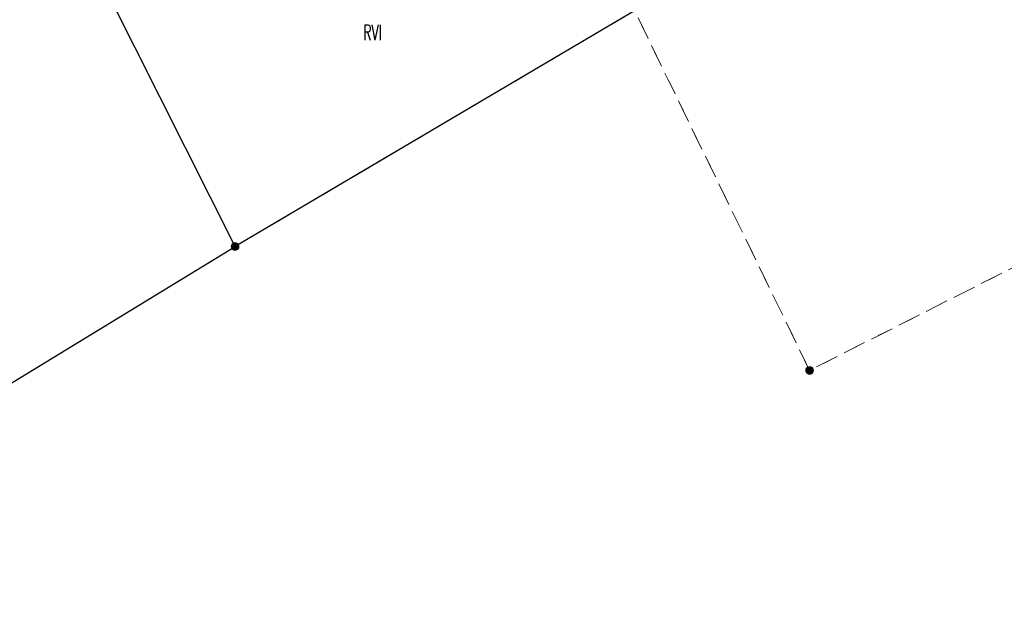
# Model space of a CAD drawing. Header units: millimetres. Extents: x 5507581 to 5508583, y 5765457 to 5766184.
# Tile 31 of 59: x 5508081 to 5508145, y 5765658 to 5765697. Entities that reach past the tile are written whole.
import ezdxf
from ezdxf.enums import TextEntityAlignment as Align

# ---------------------------------------------------------------- set-up
doc = ezdxf.new("R2010")
doc.units = ezdxf.units.MM
doc.linetypes.add('PRZER1-1', pattern=[2, 1, -1])
doc.linetypes.add('PRZER3-1', pattern=[2, 1.5, -0.5])
doc.layers.get('0').update_dxf_attribs({"lineweight": 18})
doc.layers.add('EGDE', color=122, linetype='Continuous', lineweight=18)
doc.layers.add('EGPG', color=7, linetype='Continuous', lineweight=18)
for name, color, linetype, lineweight, true_color in [('EGKK', 7, 'Continuous', 18, 0x24bc24), ('EGKK_O', 7, 'Continuous', 18, 0x24bc24), ('EGUG', 7, 'Continuous', 18, 0x008000)]:
    doc.layers.add(name, color=color, linetype=linetype, lineweight=lineweight, true_color=true_color)
doc.styles.add('opisy', font='romans.shx', dxfattribs={"width": 0.6})

# ---------------------------------------------------------------- blocks, each defined once
blk = doc.blocks.new('D_GEPPGD1_1')
at = {"true_color": 0xffffff}
blk.add_hatch(color=7, dxfattribs=at).paths.add_polyline_path([(0, -0.25), (0.077254, -0.237764), (0.146946, -0.202254), (0.202254, -0.146946), (0.237764, -0.077254), (0.25, 0), (0.237764, 0.077254), (0.202254, 0.146946), (0.146946, 0.202254), (0.077254, 0.237764), (0, 0.25), (-0.077254, 0.237764), (-0.146946, 0.202254), (-0.202254, 0.146946), (-0.237764, 0.077254), (-0.25, 0), (-0.237764, -0.077254), (-0.202254, -0.146946), (-0.146946, -0.202254), (-0.077254, -0.237764)])
at = {"color": 0}
blk.add_lwpolyline([(0, 0.25), (0.077254, 0.237764), (0.146946, 0.202254), (0.202254, 0.146946), (0.237764, 0.077254), (0.25, 0), (0.237764, -0.077254), (0.202254, -0.146946), (0.146946, -0.202254), (0.077254, -0.237764), (0, -0.25), (-0.077254, -0.237764), (-0.146946, -0.202254), (-0.202254, -0.146946), (-0.237764, -0.077254), (-0.25, 0), (-0.237764, 0.077254), (-0.202254, 0.146946), (-0.146946, 0.202254), (-0.077254, 0.237764)], close=True, dxfattribs=at)

msp = doc.modelspace()

# ---------------------------------------------------------------- linework, layer by layer
at = {"layer": 'EGDE', "linetype": 'Continuous', "lineweight": 30}
for points in [[(5508089.928, 5765759.292), (5508091.783, 5765755.633), (5508101.025, 5765737.36), (5508104.264, 5765730.932), (5508121.323, 5765697.204), (5508095.337, 5765681.863), (5508075.738, 5765720.775), (5508062.458, 5765747.618)], [(5508062.458, 5765747.618), (5508044.083, 5765739.754), (5508057.556, 5765712.345), (5508078.794, 5765671.78), (5508095.337, 5765681.863), (5508075.738, 5765720.775)]]:
    msp.add_lwpolyline(points, close=True, dxfattribs=at)
at = {"layer": 'EGKK', "color": 82, "linetype": 'PRZER3-1', "lineweight": 18, "true_color": 0x24bc24}
msp.add_lwpolyline([(5508154.816, 5765714.077), (5508183.702, 5765661.074), (5508179.872, 5765657.946), (5508163.051, 5765689.159), (5508132.704, 5765673.808), (5508121.323, 5765697.204), (5508095.337, 5765681.863), (5508085.951, 5765700.499), (5508113.898, 5765711.884), (5508104.264, 5765730.932), (5508127.344, 5765741.265), (5508123.565, 5765750.321), (5508121.172, 5765756.048), (5508115.287, 5765770.167), (5508124.991, 5765774.031)], close=True, dxfattribs=at)
at = {"layer": 'EGUG', "color": 96, "linetype": 'PRZER1-1', "lineweight": 18, "true_color": 0x008000}
msp.add_lwpolyline([(5508154.816, 5765714.077), (5508183.702, 5765661.074), (5508179.872, 5765657.946), (5508163.051, 5765689.159), (5508132.704, 5765673.808), (5508121.323, 5765697.204), (5508095.337, 5765681.863), (5508085.951, 5765700.499), (5508113.898, 5765711.884), (5508104.264, 5765730.932), (5508127.344, 5765741.265), (5508123.565, 5765750.321), (5508121.172, 5765756.048), (5508115.287, 5765770.167), (5508124.991, 5765774.031)], close=True, dxfattribs=at)

# ---------------------------------------------------------------- block references
at = {"layer": 'EGPG', "color": 7, "linetype": 'Continuous', "lineweight": 18}
for p in [(5508095.337, 5765681.863), (5508132.704, 5765673.808)]:
    msp.add_blockref('D_GEPPGD1_1', p, dxfattribs=at)

# ---------------------------------------------------------------- texts
at = {"layer": 'EGKK_O', "color": 82, "linetype": 'Continuous', "lineweight": 20, "ltscale": 0.2, "true_color": 0x24bc24, "style": 'opisy', "width": 0.6}
msp.add_text('RVI', height=1, dxfattribs=at).set_placement((5508104.27, 5765695.281), align=Align.CENTER)

doc.saveas('drawing.dxf')
